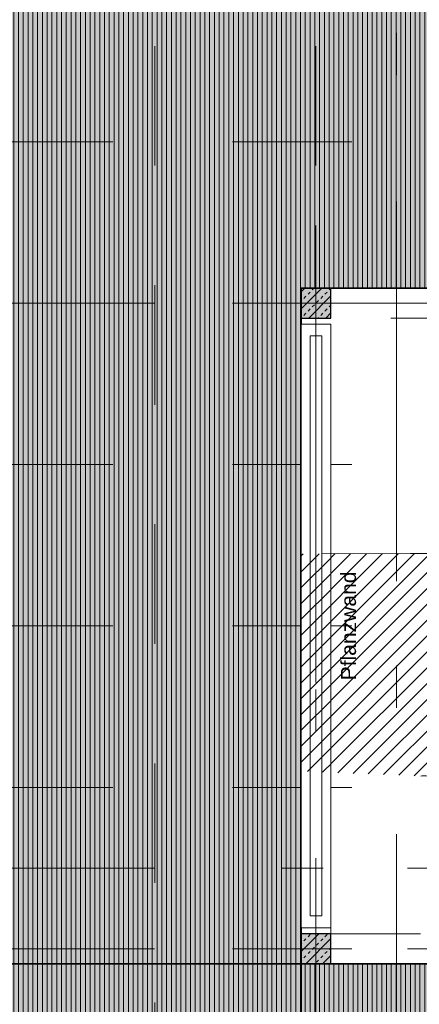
# Model space of a CAD drawing. Header units: metres. Extents: x -111 to 152, y -132 to 99.
# Tile 101 of 256: x -25.43 to -22.09, y -13.96 to -5.73. Entities that reach past the tile are written whole.
import ezdxf

# ---------------------------------------------------------------- set-up
doc = ezdxf.new("R2010")
doc.units = ezdxf.units.M
for name, pattern in [('Achsen 01', [5.291531, 3.175, -1.058062, 0.352704, -0.705764]), ('gestrichelt - 01', [2, 1, -1]), ('ISO-03 Gestrichelt mit Abstand', [7.62, 3.048, -4.572]), ('ISO-07 Punktiert', [0.889, 0.127, -0.762]), ('Raster 01', [2, 1, -1]), ('VW-01 Strichlinie kurz', [2, 1, -1])]:
    doc.linetypes.add(name, pattern=pattern)
for name, color, linetype, lineweight, true_color in [('013_Beton und Stahlbetonarbeiten-000 Sichtbeton-343 Innenstütze', 5, 'Continuous', 5, 0x0000ff), ('031_Metallbauarbeiten-350 Lamellendecke DS', 7, 'Continuous', 35, 0x666666), ('AV1-Achsen', 1, 'Achsen 01', 18, 0xff0000), ('AV1-Arbeitsbühne', 7, 'gestrichelt - 01', 9, 0xf20884), ('AV1-Einrichtung', 7, 'Continuous', 9, 0xa6a6a6), ('AV1-Raster', 7, 'Raster 01', 9, 0xa6a6a6)]:
    doc.layers.add(name, color=color, linetype=linetype, lineweight=lineweight, true_color=true_color)
for name, color, linetype, lineweight in [('013_Beton und Stahlbetonarbeiten-000 Unterzüge', 7, 'ISO-07 Punktiert', 13), ('013_Beton und Stahlbetonarbeiten-340 Innenstützen', 7, 'Continuous', 25), ('039_Trockenbauarbeiten-alllg.', 7, 'Continuous', 9), ('_1.35m (3D)', 7, 'Continuous', 9), ('_EG (2D)', 7, 'Continuous', 9), ('_EG - DS (2D)', 7, 'Continuous', 9), ('_GRU (2D)', 7, 'Continuous', 9), ('AV1-Schnitt Achsen', 7, 'Achsen 01', 18)]:
    doc.layers.add(name, color=color, linetype=linetype, lineweight=lineweight)
doc.styles.add('Arial', font='arial.ttf')
pattern_1 = [(90, (0, 0), (0.04, 0), [])]
pattern_2 = [(45, (0, 0), (0.07071068, -0.07071068), [0.025, -0.025])]
pattern_3 = [(-135, (0.03106, -0.03313), (0.07071068, -0.07071068), [])]

# ---------------------------------------------------------------- blocks, each defined once
blk = doc.blocks.new('Group-2')
at = {"layer": 'AV1-Raster'}
for p, q in [((-24.3, -22.95), (-24.3, 1.35)), ((-22.95, -22.95), (-22.95, 1.35)), ((1.35, -6.75), (-40.5, -6.75)), ((1.35, -8.1), (-40.5, -8.1)), ((1.35, -9.45), (-40.5, -9.45)), ((1.35, -10.8), (-40.5, -10.8)), ((1.35, -12.15), (-40.5, -12.15)), ((1.35, -13.5), (-40.5, -13.5))]:
    blk.add_line(p, q, dxfattribs=at)
blk = doc.blocks.new('1.35m (3D)')
at = {"layer": 'AV1-Raster', "color": 7}
blk.add_blockref('Group-2', (0, 0), dxfattribs=at)
blk = doc.blocks.new('EG - DS (2D)')
at = {"layer": '031_Metallbauarbeiten-350 Lamellendecke DS', "linetype": 'Continuous', "lineweight": 0, "transparency": 33554508}
h = blk.add_hatch(color=254, dxfattribs=at)
h.paths.add_polyline_path([(-38.935, -5.525), (-38.935, -16.075), (-39.025, -16.075), (-39.025, -21.385), (-23.075, -21.385), (-23.075, -13.625), (-25.575, -13.625), (-25.575, -13.65), (-31.125, -13.65), (-31.125, -5.525)])
h.paths.add_polyline_path([(-28.2, -16.35), (-28.5, -16.35), (-28.5, -16.05), (-28.2, -16.05)])
h.paths.add_polyline_path([(-33.9, -13.65), (-33.9, -13.35), (-33.6, -13.35), (-33.6, -13.65)])
h.paths.add_polyline_path([(-33.6, -8.25), (-33.9, -8.25), (-33.9, -7.95), (-33.6, -7.95)])
h.paths.add_polyline_path([(-33.6, -16.35), (-33.9, -16.35), (-33.9, -16.05), (-33.6, -16.05)])
at = {"layer": '031_Metallbauarbeiten-350 Lamellendecke DS', "linetype": 'Continuous', "lineweight": 9, "transparency": 33554508}
h = blk.add_hatch(dxfattribs=at)
h.set_pattern_fill('Lamellendecke', color=252, style=0, pattern_type=2)
h.set_pattern_definition(pattern_1)
h.paths.add_polyline_path([(-38.935, -5.525), (-38.935, -16.075), (-39.025, -16.075), (-39.025, -21.385), (-23.075, -21.385), (-23.075, -13.625), (-25.575, -13.625), (-25.575, -13.65), (-31.125, -13.65), (-31.125, -5.525)])
h.paths.add_polyline_path([(-28.2, -16.35), (-28.5, -16.35), (-28.5, -16.05), (-28.2, -16.05)])
h.paths.add_polyline_path([(-33.9, -13.65), (-33.9, -13.35), (-33.6, -13.35), (-33.6, -13.65)])
h.paths.add_polyline_path([(-33.6, -8.25), (-33.9, -8.25), (-33.9, -7.95), (-33.6, -7.95)])
h.paths.add_polyline_path([(-33.6, -16.35), (-33.9, -16.35), (-33.9, -16.05), (-33.6, -16.05)])
at = {"layer": '031_Metallbauarbeiten-350 Lamellendecke DS', "linetype": 'Continuous', "lineweight": 0, "transparency": 33554508}
blk.add_hatch(color=40, dxfattribs=at).paths.add_polyline_path([(-38.935, -5.525), (-38.935, -16.075), (-39.025, -16.075), (-39.025, -21.385), (-23.075, -21.385), (-23.075, -13.625), (-31.125, -13.625), (-31.125, -5.525)])
h = blk.add_hatch(color=254, dxfattribs=at)
h.paths.add_polyline_path([(-5.55, -5.525), (-31.125, -5.525), (-31.125, -7.35), (-25.575, -7.35), (-25.575, -13.625), (-23.075, -13.625), (-23.075, -7.975), (-16.075, -7.975), (-16.075, -13.625), (-23.075, -13.625), (-23.075, -16.075), (-16.075, -16.075), (-16.075, -16.05), (-5.55, -16.05)])
h.paths.add_polyline_path([(-8.0229, -7.95), (-8.0229, -13.65), (-13.575, -13.65), (-13.575, -7.95)])
at = {"layer": '031_Metallbauarbeiten-350 Lamellendecke DS', "linetype": 'Continuous', "lineweight": 9, "transparency": 33554508}
h = blk.add_hatch(dxfattribs=at)
h.set_pattern_fill('Lamellendecke', color=252, style=0, pattern_type=2)
h.set_pattern_definition(pattern_1)
h.paths.add_polyline_path([(-5.55, -5.525), (-31.125, -5.525), (-31.125, -7.35), (-25.575, -7.35), (-25.575, -13.625), (-23.075, -13.625), (-23.075, -7.975), (-16.075, -7.975), (-16.075, -13.625), (-23.075, -13.625), (-23.075, -16.075), (-16.075, -16.075), (-16.075, -16.05), (-5.55, -16.05)])
h.paths.add_polyline_path([(-8.0229, -7.95), (-8.0229, -13.65), (-13.575, -13.65), (-13.575, -7.95)])
at = {"layer": '031_Metallbauarbeiten-350 Lamellendecke DS', "flags": 128}
for points in [[(-38.935, -5.525), (-38.935, -16.075), (-39.025, -16.075), (-39.025, -21.385), (-23.075, -21.385), (-23.075, -13.625), (-25.575, -13.625), (-25.575, -13.65), (-31.125, -13.65), (-31.125, -5.525)], [(-5.55, -5.525), (-31.125, -5.525), (-31.125, -7.35), (-25.575, -7.35), (-25.575, -13.625), (-23.075, -13.625), (-23.075, -7.975), (-16.075, -7.975), (-16.075, -13.625), (-23.075, -13.625), (-23.075, -16.075), (-16.075, -16.075), (-16.075, -16.05), (-5.55, -16.05)]]:
    blk.add_lwpolyline(points, close=True, dxfattribs=at)
at = {"layer": '031_Metallbauarbeiten-350 Lamellendecke DS', "color": 251, "linetype": 'Continuous', "lineweight": 35, "transparency": 33554687, "flags": 128}
blk.add_lwpolyline([(-38.935, -5.525), (-38.935, -16.075), (-39.025, -16.075), (-39.025, -21.385), (-23.075, -21.385), (-23.075, -13.625), (-31.125, -13.625), (-31.125, -5.525)], close=True, dxfattribs=at)
blk = doc.blocks.new('EG (2D)')
at = {"layer": '013_Beton und Stahlbetonarbeiten-000 Sichtbeton-343 Innenstütze', "linetype": 'Continuous', "lineweight": 0}
for points in [[(-22.825, -7.975), (-22.875, -8.025), (-23.025, -8.025), (-23.025, -8.175), (-23.075, -8.225), (-23.075, -7.975)], [(-22.825, -7.975), (-22.875, -8.025), (-22.875, -8.175), (-23.025, -8.175), (-23.075, -8.225), (-22.825, -8.225)], [(-23.075, -13.375), (-23.025, -13.425), (-23.025, -13.575), (-22.875, -13.575), (-22.825, -13.625), (-23.075, -13.625)], [(-23.075, -13.375), (-23.025, -13.425), (-22.875, -13.425), (-22.875, -13.575), (-22.825, -13.625), (-22.825, -13.375)]]:
    blk.add_hatch(color=30, dxfattribs=at).paths.add_polyline_path(points)
at = {"layer": '013_Beton und Stahlbetonarbeiten-340 Innenstützen', "linetype": 'Continuous', "lineweight": 0, "true_color": 0xc0c0c0}
for points in [[(-22.825, -7.975), (-23.075, -7.975), (-23.075, -8.225), (-22.825, -8.225)], [(-22.825, -13.375), (-23.075, -13.375), (-23.075, -13.625), (-22.825, -13.625)]]:
    blk.add_hatch(color=9, dxfattribs=at).paths.add_polyline_path(points)
at = {"layer": '013_Beton und Stahlbetonarbeiten-340 Innenstützen', "linetype": 'Continuous', "lineweight": 13}
h = blk.add_hatch(dxfattribs=at)
h.set_pattern_fill('Stahlbeton', color=251, style=0, pattern_type=2)
h.set_pattern_definition(pattern_2)
h.paths.add_polyline_path([(-22.825, -7.975), (-23.075, -7.975), (-23.075, -8.225), (-22.825, -8.225)])
h = blk.add_hatch(dxfattribs=at)
h.set_pattern_fill('Stahlbeton-1', color=251, style=0, pattern_type=2)
h.set_pattern_definition(pattern_3)
h.paths.add_polyline_path([(-22.825, -7.975), (-23.075, -7.975), (-23.075, -8.225), (-22.825, -8.225)])
h = blk.add_hatch(dxfattribs=at)
h.set_pattern_fill('Stahlbeton', color=251, style=0, pattern_type=2)
h.set_pattern_definition(pattern_2)
h.paths.add_polyline_path([(-22.825, -13.375), (-23.075, -13.375), (-23.075, -13.625), (-22.825, -13.625)])
h = blk.add_hatch(dxfattribs=at)
h.set_pattern_fill('Stahlbeton-1', color=251, style=0, pattern_type=2)
h.set_pattern_definition(pattern_3)
h.paths.add_polyline_path([(-22.825, -13.375), (-23.075, -13.375), (-23.075, -13.625), (-22.825, -13.625)])
at = {"layer": '013_Beton und Stahlbetonarbeiten-000 Unterzüge', "linetype": 'VW-01 Strichlinie kurz', "flags": 128}
for points in [[(-22.825, -8.225), (-22.825, -7.975), (-16.325, -7.975), (-16.325, -8.225)], [(-22.825, -13.625), (-22.825, -13.375), (-16.325, -13.375), (-16.325, -13.625)]]:
    blk.add_lwpolyline(points, close=True, dxfattribs=at)
at = {"layer": '013_Beton und Stahlbetonarbeiten-340 Innenstützen', "flags": 128}
for points in [[(-22.825, -7.975), (-23.075, -7.975), (-23.075, -8.225), (-22.825, -8.225)], [(-22.825, -13.375), (-23.075, -13.375), (-23.075, -13.625), (-22.825, -13.625)]]:
    blk.add_lwpolyline(points, close=True, dxfattribs=at)
at = {"layer": '039_Trockenbauarbeiten-alllg.', "linetype": 'ISO-03 Gestrichelt mit Abstand'}
for p, q in [((-22.825, -8.1), (-16.325, -8.1)), ((-16.325, -13.5), (-22.825, -13.5))]:
    blk.add_line(p, q, dxfattribs=at)
at = {"layer": 'AV1-Einrichtung', "insert": (-22.7413, -10.8), "char_height": 0.12609, "attachment_point": 2, "rotation": 90, "line_spacing_factor": 0.969122, "style": 'Arial'}
blk.add_mtext('Pflanzwand', dxfattribs=at)
at = {"color": 255, "transparency": 33554559}
blk.add_wipeout([(-23.075, -8.275), (-22.825, -8.275), (-22.825, -13.325), (-23.075, -13.325)], dxfattribs=at).dxf.layer = 'AV1-Einrichtung'
at = {"layer": 'AV1-Arbeitsbühne', "linetype": 'Continuous', "lineweight": 9}
h = blk.add_hatch(dxfattribs=at)
h.set_pattern_fill('Fahrweg', color=230, style=0, pattern_type=2)
h.set_pattern_definition([(-135, (0, 0), (0.06629126, -0.06629126), [])])
edge = h.paths.add_edge_path()
edge.add_arc((-54.5978, 13.3387), 44.4228, 329.86092, 330.47851)
edge.add_arc((-19.2462, -7.3138), 3.5278, 339.47586, 345.27344)
edge.add_arc((-17.9497, -7.5439), 2.2179, 342.507, 360.25129)
edge.add_line((-15.7318, -7.5342), (-15.725, -6.525))
edge.add_line((-15.725, -6.525), (-15.725, 1.175))
edge.add_line((-15.725, 1.175), (-13.975, 1.175))
edge.add_line((-13.975, 1.175), (-13.975, -6.525))
edge.add_line((-13.975, -6.525), (-13.9753, -6.525))
edge.add_arc((-47.2294, -7.392), 33.2654, -1.49345, 1.49345, ccw=False)
edge.add_line((-13.9753, -8.259), (-13.9753, -10.4902))
edge.add_arc((-16.375, -10), 2.4493, 312.86739, 348.45609, ccw=False)
edge.add_arc((-18.4021, -7.2512), 5.8556, 298.76511, 309.10361, ccw=False)
edge.add_arc((-18.2219, -7.6009), 5.4624, 287.08662, 298.87408, ccw=False)
edge.add_arc((-18.1592, -8.2865), 4.7907, 279.16949, 288.77864, ccw=False)
edge.add_arc((-18.0685, -7.288), 5.7673, 268.71982, 276.69885, ccw=False)
edge.add_arc((-18.3115, -2.1541), 10.9004, 266.47406, 270.59973, ccw=False)
edge.add_arc((-18.2359, -7.5234), 5.5608, 255.74647, 262.29111, ccw=False)
edge.add_arc((-17.8975, -6.4105), 6.7229, 250.51417, 255.28641, ccw=False)
edge.add_line((-20.1401, -12.7483), (-21.0105, -12.3671))
edge.add_arc((-21.9304, -13.9593), 1.8389, 59.98322, 78.17782)
edge.add_arc((-24.9263, -25.3066), 13.5728, 75.61242, 77.24671)
edge.add_arc((-22.0434, -12.5197), 0.4652, 75.89399, 93.84963)
edge.add_line((-22.0746, -12.0556), (-23.075, -12.0159))
edge.add_line((-23.075, -12.0159), (-23.075, -10.196))
edge.add_line((-23.075, -10.196), (-22.1599, -10.1944))
edge.add_line((-22.1599, -10.1944), (-20.13, -10.1944))
edge.add_line((-20.13, -10.1944), (-18.7257, -10.1527))
edge.add_arc((-19.0017, 0.1421), 10.2985, 271.53586, 276.83258)
edge.add_arc((-18.0426, -8.4659), 1.6391, 279.34357, 292.57805)
edge.add_arc((-19.0052, -6.3287), 3.9827, 293.55927, 300.82009)
edge.add_arc((-18.5657, -7.337), 2.8949, 303.57655, 314.77191)
edge.add_arc((-18.9575, -7.0629), 3.3665, 316.22063, 325.57659)
at = {"layer": '013_Beton und Stahlbetonarbeiten-000 Unterzüge', "linetype": 'VW-01 Strichlinie kurz', "flags": 128}
blk.add_lwpolyline([(-23.075, -13.375), (-23.075, -8.225), (-22.825, -8.225), (-22.825, -13.375)], close=True, dxfattribs=at)
at = {"layer": '039_Trockenbauarbeiten-alllg.', "linetype": 'ISO-03 Gestrichelt mit Abstand'}
blk.add_line((-22.95, -8.225), (-22.95, -13.375), dxfattribs=at)
at = {"layer": 'AV1-Arbeitsbühne', "flags": 128}
blk.add_lwpolyline([(-16.1806, -8.966, 0.002695), (-15.9424, -8.5506, 0.025302), (-15.8343, -8.2106, 0.077579), (-15.7318, -7.5342), (-15.725, -6.525), (-15.725, 1.175), (-13.975, 1.175), (-13.975, -6.525), (-13.9753, -6.525, -0.013034), (-13.9753, -8.259), (-13.9753, -10.4902, -0.156545), (-14.7088, -11.7952, -0.045141), (-15.5842, -12.3842, -0.051478), (-16.617, -12.8222, -0.041952), (-17.3957, -13.016, -0.034829), (-18.1974, -13.0539, -0.018004), (-18.9818, -13.0339, -0.028564), (-19.605, -12.9129, -0.020826), (-20.1401, -12.7483), (-21.0105, -12.3671, 0.079556), (-21.5537, -12.1594, 0.007131), (-21.93, -12.0686, 0.078507), (-22.0746, -12.0556), (-23.075, -12.0159), (-23.075, -10.196), (-22.1599, -10.1944), (-20.13, -10.1944), (-18.7257, -10.1527, 0.023115), (-17.7765, -10.0832, 0.057811), (-17.4133, -9.9794, 0.031692), (-16.9647, -9.7489, 0.048888), (-16.5269, -9.3922, 0.040846)], format="xyb", close=True, dxfattribs=at)
at = {"layer": 'AV1-Einrichtung', "flags": 128}
for points in [[(-23.075, -8.275), (-22.825, -8.275), (-22.825, -13.325), (-23.075, -13.325)], [(-23, -8.375), (-22.9, -8.375), (-22.9, -13.225), (-23, -13.225)]]:
    blk.add_lwpolyline(points, close=True, dxfattribs=at)
blk = doc.blocks.new('Group-713')
at = {"layer": 'AV1-Achsen'}
blk.add_line((-22.95, -26.5), (-22.95, 4.9), dxfattribs=at)
blk = doc.blocks.new('Group-720')
at = {"layer": 'AV1-Achsen'}
blk.add_line((-43.35, -13.5), (4.2, -13.5), dxfattribs=at)
blk = doc.blocks.new('Group-722')
at = {"layer": 'AV1-Achsen'}
blk.add_line((-43.35, -8.1), (4.2, -8.1), dxfattribs=at)
blk = doc.blocks.new('Group-725')
at = {"layer": 'AV1-Schnitt Achsen'}
blk.add_line((-43.35, -12.825), (4.2, -12.825), dxfattribs=at)
blk = doc.blocks.new('Group-728')
at = {"layer": 'AV1-Schnitt Achsen'}
blk.add_line((-22.275, -26.3), (-22.275, 4.7), dxfattribs=at)
blk = doc.blocks.new('GRU (2D)')
at = {"layer": 'AV1-Achsen', "color": 7}
for name in ['Group-713', 'Group-722', 'Group-720']:
    blk.add_blockref(name, (0, 0), dxfattribs=at)
at = {"layer": 'AV1-Schnitt Achsen', "color": 7}
for name in ['Group-728', 'Group-725']:
    blk.add_blockref(name, (0, 0), dxfattribs=at)

msp = doc.modelspace()

# ---------------------------------------------------------------- block references
at = {"layer": '_1.35m (3D)'}
msp.add_blockref('1.35m (3D)', (0, 0), dxfattribs=at)

# ---------------------------------------------------------------- next in the draw order: block references
at = {"layer": '_EG - DS (2D)'}
msp.add_blockref('EG - DS (2D)', (0, 0), dxfattribs=at)

# ---------------------------------------------------------------- next in the draw order: block references
at = {"layer": '_EG (2D)'}
msp.add_blockref('EG (2D)', (0, 0), dxfattribs=at)

# ---------------------------------------------------------------- next in the draw order: block references
at = {"layer": '_GRU (2D)'}
msp.add_blockref('GRU (2D)', (0, 0), dxfattribs=at)

doc.saveas('drawing.dxf')
